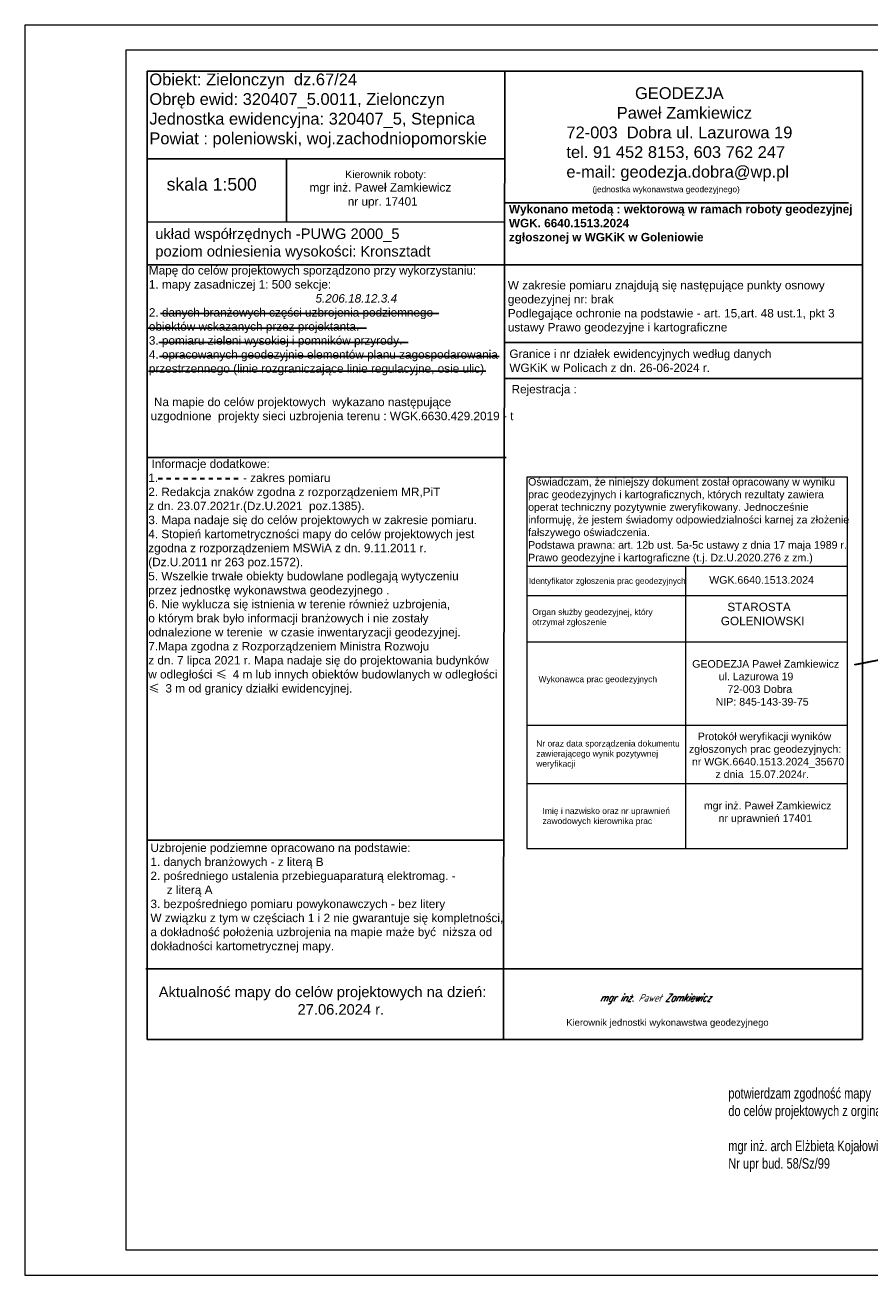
# Model space of a CAD drawing. Extents: x 5477991 to 5478204, y 5952118 to 5952269.
# Tile 1 of 10: x 5477991 to 5478092, y 5952118 to 5952266. Entities that reach past the tile are written whole.
import ezdxf

# ---------------------------------------------------------------- set-up
doc = ezdxf.new("R2010")
doc.units = 0
doc.header["$LTSCALE"] = 0.5
doc.linetypes.add('BLP', pattern=[2, 1, -1])
doc.linetypes.add('EGKK', pattern=[4, 3, -1])
doc.layers.get('0').update_dxf_attribs({"color": 251})
for name, color, linetype, lineweight in [('--tabelka rysunku', 7, 'Continuous', 0), ('A-legenda', 7, 'Continuous', 0), ('EGDE', 7, 'Continuous', 20), ('EGKK', 251, 'Continuous', 20), ('OTO', 251, 'Continuous', 20)]:
    doc.layers.add(name, color=color, linetype=linetype, lineweight=lineweight)
doc.styles.add('KLASY', font='SIMPLEX', dxfattribs={"width": 0.8, "oblique": 15.00003, "height": 1.25})
doc.styles.add('RAMKA', font='arial.ttf')
doc.styles.add('STYL-1', font='arial.ttf', dxfattribs={"width": 0.75})
doc.linetypes.add('OTOO', pattern='A,7.5,[30,msgB.shx,S=1.28,R=0,X=0,Y=0],7.5', length=15)

# ---------------------------------------------------------------- blocks, each defined once
blk = doc.blocks.new('A$7E88CE28F106')
at = {"layer": 'A-legenda', "linetype": 'Continuous', "insert": (0, 9.96), "char_height": 1.25, "width": 31.0464, "attachment_point": 1, "rotation": 0, "style": 'STYL-1'}
blk.add_mtext('potwierdzam zgodność mapy \\Pdo celów projektowych z orginałem\\P\\Pmgr inż. arch Elżbieta Kojałowicz-Bethke\\PNr upr bud. 58/Sz/99', dxfattribs=at)

msp = doc.modelspace()

# ---------------------------------------------------------------- linework, layer by layer
at = {"layer": '--tabelka rysunku', "linetype": 'Continuous'}
for points in [[(5477991.358, 5952117.761), (5478201.358, 5952117.761), (5478201.358, 5952266.261), (5477991.358, 5952266.261)], [(5478003.358, 5952120.761), (5478198.358, 5952120.761), (5478198.358, 5952263.261), (5478003.358, 5952263.261)]]:
    msp.add_lwpolyline(points, close=True, dxfattribs=at)
for p, q in [((5478005.871, 5952243.261), (5478005.871, 5952260.761)), ((5478005.871, 5952260.761), (5478090.863, 5952260.758)), ((5478048.373, 5952260.758), (5478048.224, 5952154.121)), ((5478090.863, 5952260.758), (5478090.863, 5952145.751)), ((5478005.873, 5952250.371), (5478048.36, 5952250.371)), ((5478022.43, 5952250.371), (5478022.43, 5952242.85)), ((5478048.352, 5952245.115), (5478089.228, 5952245.115)), ((5478005.869, 5952242.85), (5478048.357, 5952242.872)), ((5478005.871, 5952240.761), (5478005.871, 5952243.261)), ((5478005.871, 5952232.261), (5478005.871, 5952240.761)), ((5478005.873, 5952237.76), (5478090.881, 5952237.76)), ((5478005.871, 5952223.261), (5478005.871, 5952232.261)), ((5478048.367, 5952228.543), (5478090.842, 5952228.544)), ((5478005.871, 5952210.761), (5478005.871, 5952223.261)), ((5478048.283, 5952224.28), (5478090.758, 5952224.28)), ((5478005.947, 5952214.871), (5478048.548, 5952214.871)), ((5478005.871, 5952202.761), (5478005.871, 5952210.761)), ((5478005.871, 5952188.261), (5478005.871, 5952202.761)), ((5478005.871, 5952157.761), (5478005.871, 5952188.261)), ((5478005.83, 5952169.401), (5478048.325, 5952169.401)), ((5478005.873, 5952145.758), (5478005.871, 5952157.761)), ((5478005.699, 5952154.12), (5478090.784, 5952154.12)), ((5478048.224, 5952154.121), (5478048.228, 5952145.771)), ((5478005.873, 5952145.758), (5478090.862, 5952145.758))]:
    msp.add_line(p, q)
at = {"flags": 128}
for points in [[(5478007.456, 5952231.971), (5478040.517, 5952231.971)], [(5478005.976, 5952230.244), (5478031.923, 5952230.244)], [(5478007.251, 5952228.558), (5478036.898, 5952228.558)], [(5478007.333, 5952226.872), (5478047.713, 5952226.872)], [(5478006.017, 5952225.145), (5478046.109, 5952225.145)]]:
    msp.add_lwpolyline(points, dxfattribs=at)
at = {"color": 1, "linetype": 'BLP', "lineweight": 30, "flags": 128}
msp.add_lwpolyline([(5478016.689, 5952212.348), (5478007.314, 5952212.348), (5478007.181, 5952212.348)], dxfattribs=at)
at = {"lineweight": 20}
for points in [[(5478050.985, 5952212.542), (5478050.985, 5952168.42), (5478089.11, 5952168.42), (5478089.11, 5952212.542), (5478050.985, 5952212.542)], [(5478050.985, 5952201.981), (5478089.11, 5952201.981)], [(5478069.841, 5952201.981), (5478069.841, 5952168.42)], [(5478050.985, 5952198.504), (5478089.11, 5952198.504)], [(5478050.985, 5952192.991), (5478089.11, 5952192.991)], [(5478050.985, 5952183.063), (5478089.11, 5952183.063)], [(5478051.104, 5952176.153), (5478089.11, 5952176.153)]]:
    msp.add_lwpolyline(points, dxfattribs=at)
at = {"layer": 'EGDE', "lineweight": 18}
msp.add_lwpolyline([(5478116.934, 5952169.534), (5478116.07, 5952195.31), (5478089.866, 5952190.23)], dxfattribs=at)
at = {"layer": 'EGKK', "linetype": 'EGKK', "lineweight": 18}
for points in [[(5478089.996, 5952190.255), (5478116.07, 5952195.31), (5478116.78, 5952247.79), (5478117.673, 5952258.939)], [(5478116.942, 5952169.284), (5478116.07, 5952195.31), (5478090.003, 5952190.257)]]:
    msp.add_lwpolyline(points, dxfattribs=at)
at = {"layer": 'OTO', "linetype": 'OTOO', "lineweight": 35}
msp.add_lwpolyline([(5478090.014, 5952190.28), (5478114.23, 5952195), (5478118.08, 5952173.91)], dxfattribs=at)

# ---------------------------------------------------------------- block references
msp.add_blockref('A$7E88CE28F106', (5478074.93, 5952130.015))

# ---------------------------------------------------------------- texts
at = {"style": 'RAMKA'}
for s, insert, char_height, width, attachment_point in [('\\fArial|b0|i0|c238|p34;Obiekt: Zielonczyn  dz.67/24\\PObręb ewid: 320407_5.0011, Zielonczyn\\PJednostka ewidencyjna: 320407_5, Stepnica\\PPowiat : poleniowski, woj.zachodniopomorskie', (5478006.137, 5952260.497), 1.4, 46.54, 1), ('\\fArial|b0|i0|c238|p34;               GEODEZJA\\P           Paweł Zamkiewicz\\P72-003  Dobra ul. Lazurowa 19\\Ptel. 91 452 8153, 603 762 247\\Pe-mail: geodezja.dobra@wp.pl', (5478055.691, 5952258.866), 1.4, 46.54, 1), ('{\\fArial|b0|i0|c238|p34;          \\H0.9001x;        Kierownik roboty:\\P       \\H1.111x;mgr inż. Paweł Zamkiewicz \\P                  nr upr. 17401 }', (5478022.724, 5952248.967), 0.9999, 25.42, 1), ('{\\fArial|b0|i0|c238|p34;skala 1:500}', (5478008.184, 5952248.092), 1.5, 14.48, 1), ('\\fArial|b0|i0|c238|p34;(jednostka wykonawstwa geodezyjnego)', (5478058.788, 5952247.092), 0.7, 18.10995, 1), ('\\fArial|b1|i0|c238|p34;Wykonano metodą : wektorową w ramach roboty geodezyjnej  \\PWGK. 6640.1513.2024 \\Pzgłoszonej w WGKiK\\fArial|b0|i0|c238|p34; \\fArial|b1|i0|c238|p34;w\\fArial|b0|i0|c238|p34; \\fArial|b1|i0|c238|p34;Goleniowie', (5478048.86, 5952244.895), 1, 42.01, 1), ('\\fArial|b0|i0|c238|p34;układ współrzędnych -PUWG 2000_5\\Ppoziom odniesienia wysokości: Kronsztadt', (5478006.844, 5952242.09), 1.25, 41.53, 1), ('\\fArial|b0|i0|c238|p34;Mapę do celów projektowych sporządzono przy wykorzystaniu:\\P1. mapy zasadniczej 1: 500 sekcje:\\P\\fArial|b0|i1|c238|p34;                                                   5.206.18.12.3.4 \\P\\fArial|b0|i0|c238|p34;2. danych branżowych części uzbrojenia podziemnego\\Pobiektów wskazanych przez projektanta.\\P3. pomiaru zieleni wysokiej i pomników przyrody. \\P4. opracowanych geodezyjnie elementów planu zagospodarowania przestrzennego (linie rozgraniczające linie regulacyjne, osie ulic)', (5478006.077, 5952237.62), 1, 41.37, 1), ('\\P{\\fArial|b0|i0|c238|p34;W zakresie pomiaru znajdują się następujące punkty osnowy\\Pgeodezyjnej nr: brak\\PPodlegające ochronie na podstawie - art. 15,art. 48 ust.1, pkt 3 \\Pustawy Prawo geodezyjne i kartograficzne}', (5478048.729, 5952237.522), 1, 41.63, 1), ('\\fArial|b0|i0|c238|p34;Granice i nr działek ewidencyjnych według danych \\PWGKiK w Policach z dn. 26-06-2024 r. ', (5478048.917, 5952227.703), 1, 34.74, 1), ('{\\fArial|b0|i0|c238|p34;Rejestracja : }', (5478049.173, 5952223.501), 1, 8.59697, 1), ('\\fArial|b0|i0|c238|p34; Na mapie do celów projektowych  wykazano następujące \\Puzgodnione  projekty sieci uzbrojenia terenu : WGK.6630.429.2019 - t\\P', (5478006.292, 5952221.981), 1, 41.33, 1), ('\\fArial|b0|i0|c238|p34; Informacje dodatkowe:\\P1.                          - zakres pomiaru\\P2. Redakcja znaków zgodna z rozporządzeniem MR,PiT\\Pz dn. 23.07.2021r.(Dz.U.2021  poz.1385).\\P3. Mapa nadaje się do celów projektowych w zakresie pomiaru.\\P4. Stopień kartometryczności mapy do celów projektowych jest zgodna z rozporządzeniem MSWiA z dn. 9.11.2011 r.\\P(Dz.U.2011 nr 263 poz.1572).\\P5. Wszelkie trwałe obiekty budowlane podlegają wytyczeniu \\Pprzez jednostkę wykonawstwa geodezyjnego .\\P6. Nie wyklucza się istnienia w terenie również uzbrojenia, \\Po którym brak było informacji branżowych i nie zostały \\Podnalezione w terenie  w czasie inwentaryzacji geodezyjnej.\\P7.Mapa zgodna z Rozporządzeniem Ministra Rozwoju                     z dn. 7 lipca 2021 r. Mapa nadaje się do projektowania budynków w odległości \\fSimSun|c134;≤ \\fArial|b0|i0|c238|p34;4 m lub innych obiektów budowlanych w odległości \\fSimSun|c134;≤ \\fArial|b0|i0|c238|p34;3 m od granicy działki ewidencyjnej.\\P\\P', (5478006.006, 5952214.631), 1, 41.61, 1), ('Oświadczam, że niniejszy dokument został opracowany w wyniku prac geodezyjnych i kartograficznych, których rezultaty zawiera operat techniczny pozytywnie zweryfikowany. Jednocześnie informuję, że jestem świadomy odpowiedzialności karnej za złożenie fałszywego oświadczenia.\\PPodstawa prawna: art. 12b ust. 5a-5c ustawy z dnia 17 maja 1989 r. Prawo geodezyjne i kartograficzne (t.j. Dz.U.2020.276 z zm.)', (5478051.143, 5952212.445, -34.47), 0.9, 38.1438, 1), ('{\\C5;\\H1.25x;WGK.6640.1513.2024}\\P', (5478072.658, 5952200.785, -34.47), 0.72, 13.27447, 1), ('Identyfikator zgłoszenia prac geodezyjnych', (5478051.22, 5952200.569, -34.47), 0.7, 28.22057, 1), ('Organ służby geodezyjnej, który otrzymał zgłoszenie', (5478051.633, 5952196.884, -34.47), 0.72, 17.88791, 1), ('           STAROSTA\\P         GOLENIOWSKI', (5478070.548, 5952197.628, -34.47), 1, 18.41081, 1), ('  \\C5;   \\H1.25x; GEODEZJA Paweł Zamkiewicz\\P              ul. Lazurowa 19\\P                 72-003 Dobra\\P             NIP: 845-143-39-75\\P', (5478068.891, 5952190.813, -34.47), 0.72, 20.86951, 1), ('Wykonawca prac geodezyjnych', (5478052.378, 5952188.903, -34.47), 0.72, 17.88791, 1), ('\\C5;{\\H1.25x;   Protokół weryfikacji wyników zgłoszonych prac geodezyjnych:\\P nr WGK.6640.1513.2024_35670                  \\P         z dnia  15.07.2024r.}  \\P', (5478070.253, 5952182.201, -34.47), 0.72, 20.2075, 1), ('Nr oraz data sporządzenia dokumentu zawierającego wynik pozytywnej weryfikacji ', (5478052.106, 5952181.265, -34.47), 0.72, 17.88791, 1), ('mgr inż. Paweł Zamkiewicz\\P     nr uprawnień 17401\\P', (5478072.024, 5952173.976, -34.47), 0.9, 16.60277, 1), ('Imię i nazwisko oraz nr uprawnień zawodowych kierownika prac', (5478052.853, 5952173.255, -34.47), 0.72, 17.88791, 1), ('\\fArial|b0|i0|c238|p34;Aktualność mapy do celów projektowych na dzień: \\P                                  27.06.2024 r.', (5478007.25, 5952152.022), 1.25, 40.39, 1), ('{\\fArial|b0|i0|c238|p34;Kierownik jednostki wykonawstwa geodezyjnego}', (5478055.675, 5952147.123), 0.8, 24.74, 7)]:
    msp.add_mtext(s, dxfattribs=dict(at, insert=insert, char_height=char_height, width=width, attachment_point=attachment_point))
at = {"color": 7, "attachment_point": 1}
for s, insert, char_height, width, style in [('\\fArial|b0|i0|c238|p34;Uzbrojenie podziemne opracowano na podstawie:\\P1. danych branżowych - z literą B\\P2. pośredniego ustalenia przebieguaparaturą elektromag. -\\P     z literą A\\P3. bezpośredniego pomiaru powykonawczych - bez litery\\PW związku z tym w częściach 1 i 2 nie gwarantuje się kompletności, \\Pa dokładność położenia uzbrojenia na mapie maże być  niższa od \\Pdokładności kartometrycznej mapy.', (5478006.265, 5952169.017), 1, 41.71, 'RAMKA'), ('\\C240;\\Fitalict.shx|c238;mgr inż. Paweł Zamkiewicz', (5478059.661, 5952151.145), 0.9, 19.82094, 'KLASY')]:
    msp.add_mtext(s, dxfattribs=dict(at, insert=insert, char_height=char_height, width=width, style=style))

doc.saveas('drawing.dxf')
